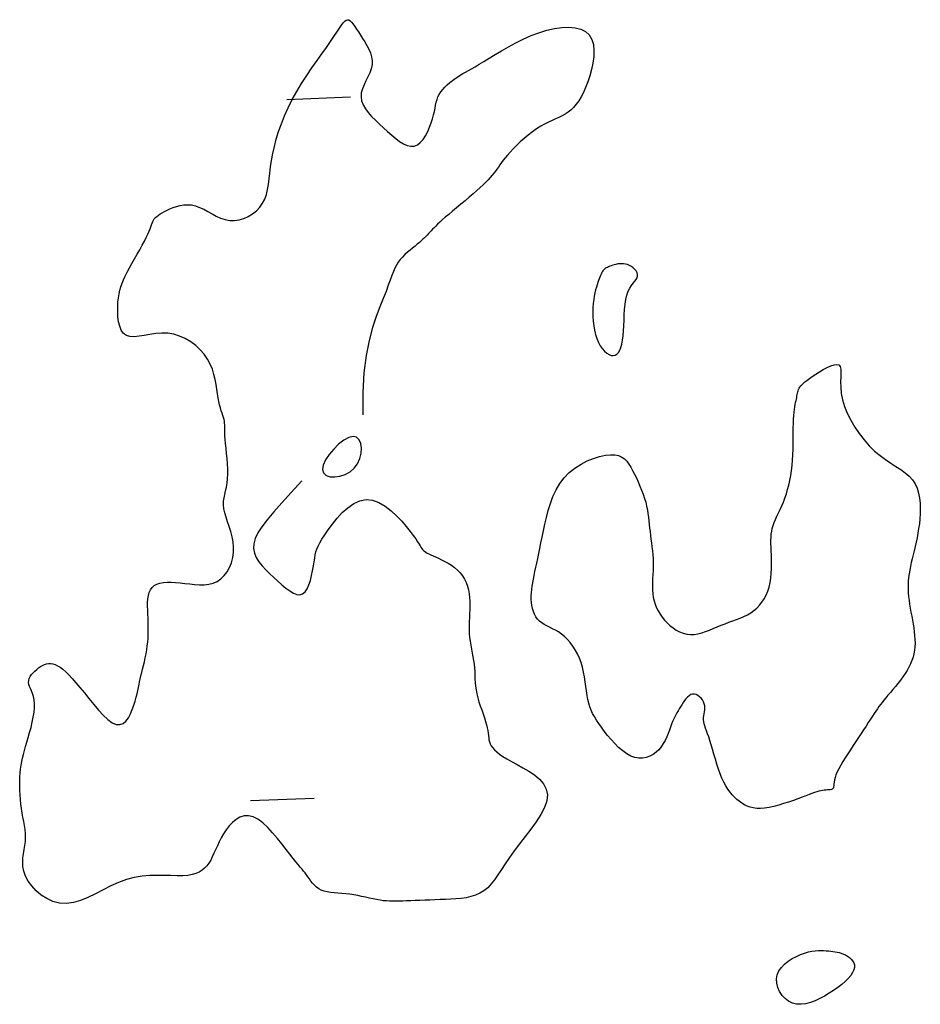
# Model space of a CAD drawing. Header units: millimetres. Extents: x 32690613 to 32693367, y 5343692 to 5344708.
# Tile 220 of 256: x 32692701 to 32692715, y 5343716 to 5343732. Entities that reach past the tile are written whole.
import ezdxf

# ---------------------------------------------------------------- set-up
doc = ezdxf.new("R2010")
doc.units = ezdxf.units.MM
doc.header["$LTSCALE"] = 20
doc.layers.add('02-DGM_HL_493.50', color=112, linetype='Continuous')

msp = doc.modelspace()

# ---------------------------------------------------------------- linework, layer by layer
at = {"layer": '02-DGM_HL_493.50', "elevation": 493.5, "flags": 128}
for points in [[(32692705.039, 5343724.664), (32692704.87, 5343724.481), (32692704.724, 5343724.32), (32692704.599, 5343724.179), (32692704.495, 5343724.054), (32692704.412, 5343723.944), (32692704.35, 5343723.846), (32692704.308, 5343723.757), (32692704.286, 5343723.676), (32692704.282, 5343723.599), (32692704.296, 5343723.527), (32692704.324, 5343723.458), (32692704.364, 5343723.392), (32692704.414, 5343723.329), (32692704.472, 5343723.267), (32692704.534, 5343723.206), (32692704.598, 5343723.146), (32692704.663, 5343723.086), (32692704.727, 5343723.029), (32692704.789, 5343722.978), (32692704.85, 5343722.933), (32692704.907, 5343722.9), (32692704.96, 5343722.879), (32692705.009, 5343722.873), (32692705.053, 5343722.886), (32692705.091, 5343722.918), (32692705.123, 5343722.967), (32692705.151, 5343723.028), (32692705.174, 5343723.099), (32692705.193, 5343723.175), (32692705.209, 5343723.252), (32692705.222, 5343723.326), (32692705.233, 5343723.393), (32692705.243, 5343723.451), (32692705.252, 5343723.502), (32692705.263, 5343723.548), (32692705.278, 5343723.593), (32692705.297, 5343723.639), (32692705.323, 5343723.69), (32692705.357, 5343723.748), (32692705.4, 5343723.817), (32692705.455, 5343723.897), (32692705.52, 5343723.986), (32692705.594, 5343724.077), (32692705.675, 5343724.165), (32692705.763, 5343724.243), (32692705.856, 5343724.308), (32692705.952, 5343724.352), (32692706.051, 5343724.37), (32692706.152, 5343724.36), (32692706.251, 5343724.323), (32692706.349, 5343724.266), (32692706.443, 5343724.195), (32692706.531, 5343724.114), (32692706.611, 5343724.029), (32692706.683, 5343723.945), (32692706.744, 5343723.869), (32692706.793, 5343723.804), (32692706.831, 5343723.751), (32692706.86, 5343723.707), (32692706.883, 5343723.671), (32692706.9, 5343723.643), (32692706.914, 5343723.62), (32692706.926, 5343723.601), (32692706.938, 5343723.585), (32692706.953, 5343723.57), (32692706.969, 5343723.557), (32692706.989, 5343723.544), (32692707.011, 5343723.53), (32692707.038, 5343723.517), (32692707.068, 5343723.502), (32692707.103, 5343723.486), (32692707.143, 5343723.468), (32692707.188, 5343723.447), (32692707.237, 5343723.424), (32692707.288, 5343723.399), (32692707.34, 5343723.37), (32692707.392, 5343723.337), (32692707.442, 5343723.302), (32692707.489, 5343723.262), (32692707.531, 5343723.219), (32692707.567, 5343723.172), (32692707.598, 5343723.121), (32692707.623, 5343723.066), (32692707.643, 5343723.01), (32692707.659, 5343722.951), (32692707.67, 5343722.89), (32692707.678, 5343722.828), (32692707.682, 5343722.766), (32692707.683, 5343722.704), (32692707.682, 5343722.641), (32692707.679, 5343722.578), (32692707.676, 5343722.516), (32692707.672, 5343722.453), (32692707.67, 5343722.39), (32692707.67, 5343722.328), (32692707.672, 5343722.265), (32692707.678, 5343722.203), (32692707.686, 5343722.141), (32692707.697, 5343722.079), (32692707.708, 5343722.018), (32692707.72, 5343721.957), (32692707.731, 5343721.897), (32692707.741, 5343721.838), (32692707.749, 5343721.78), (32692707.755, 5343721.723), (32692707.758, 5343721.666), (32692707.761, 5343721.609), (32692707.763, 5343721.553), (32692707.766, 5343721.495), (32692707.771, 5343721.437), (32692707.779, 5343721.378), (32692707.79, 5343721.317), (32692707.806, 5343721.254), (32692707.825, 5343721.19), (32692707.846, 5343721.125), (32692707.868, 5343721.062), (32692707.89, 5343720.999), (32692707.911, 5343720.939), (32692707.929, 5343720.882), (32692707.945, 5343720.828), (32692707.956, 5343720.78), (32692707.963, 5343720.736), (32692707.969, 5343720.695), (32692707.973, 5343720.658), (32692707.978, 5343720.623), (32692707.983, 5343720.59), (32692707.991, 5343720.558), (32692708.003, 5343720.527), (32692708.019, 5343720.496), (32692708.041, 5343720.465), (32692708.069, 5343720.434), (32692708.105, 5343720.401), (32692708.149, 5343720.366), (32692708.202, 5343720.329), (32692708.265, 5343720.29), (32692708.339, 5343720.248), (32692708.424, 5343720.203), (32692708.516, 5343720.153), (32692708.608, 5343720.098), (32692708.697, 5343720.038), (32692708.775, 5343719.972), (32692708.839, 5343719.898), (32692708.883, 5343719.817), (32692708.902, 5343719.728), (32692708.891, 5343719.63), (32692708.854, 5343719.525), (32692708.796, 5343719.415), (32692708.724, 5343719.301), (32692708.64, 5343719.185), (32692708.552, 5343719.069), (32692708.463, 5343718.956), (32692708.38, 5343718.846), (32692708.306, 5343718.742), (32692708.239, 5343718.643), (32692708.179, 5343718.552), (32692708.124, 5343718.468), (32692708.07, 5343718.391), (32692708.017, 5343718.324), (32692707.963, 5343718.265), (32692707.904, 5343718.216), (32692707.841, 5343718.177), (32692707.772, 5343718.146), (32692707.7, 5343718.124), (32692707.624, 5343718.108), (32692707.545, 5343718.096), (32692707.464, 5343718.089), (32692707.381, 5343718.084), (32692707.298, 5343718.081), (32692707.215, 5343718.078), (32692707.132, 5343718.074), (32692707.051, 5343718.071), (32692706.972, 5343718.068), (32692706.895, 5343718.065), (32692706.822, 5343718.062), (32692706.752, 5343718.06), (32692706.687, 5343718.057), (32692706.627, 5343718.055), (32692706.571, 5343718.053), (32692706.519, 5343718.052), (32692706.469, 5343718.052), (32692706.419, 5343718.053), (32692706.371, 5343718.056), (32692706.321, 5343718.061), (32692706.27, 5343718.069), (32692706.216, 5343718.078), (32692706.16, 5343718.089), (32692706.102, 5343718.102), (32692706.042, 5343718.115), (32692705.981, 5343718.128), (32692705.919, 5343718.141), (32692705.857, 5343718.152), (32692705.794, 5343718.161), (32692705.731, 5343718.168), (32692705.669, 5343718.173), (32692705.608, 5343718.178), (32692705.55, 5343718.183), (32692705.493, 5343718.189), (32692705.44, 5343718.198), (32692705.391, 5343718.21), (32692705.346, 5343718.227), (32692705.306, 5343718.249), (32692705.271, 5343718.275), (32692705.239, 5343718.304), (32692705.21, 5343718.336), (32692705.184, 5343718.37), (32692705.16, 5343718.403), (32692705.137, 5343718.437), (32692705.114, 5343718.468), (32692705.092, 5343718.498), (32692705.069, 5343718.526), (32692705.044, 5343718.556), (32692705.016, 5343718.589), (32692704.984, 5343718.628), (32692704.946, 5343718.673), (32692704.903, 5343718.727), (32692704.852, 5343718.791), (32692704.793, 5343718.868), (32692704.727, 5343718.953), (32692704.656, 5343719.041), (32692704.581, 5343719.128), (32692704.504, 5343719.211), (32692704.426, 5343719.283), (32692704.348, 5343719.341), (32692704.273, 5343719.38), (32692704.2, 5343719.398), (32692704.132, 5343719.394), (32692704.067, 5343719.374), (32692704.007, 5343719.339), (32692703.951, 5343719.292), (32692703.899, 5343719.237), (32692703.852, 5343719.176), (32692703.811, 5343719.112), (32692703.774, 5343719.048), (32692703.741, 5343718.985), (32692703.712, 5343718.923), (32692703.685, 5343718.863), (32692703.659, 5343718.806), (32692703.633, 5343718.751), (32692703.607, 5343718.7), (32692703.578, 5343718.653), (32692703.547, 5343718.61), (32692703.512, 5343718.572), (32692703.473, 5343718.539), (32692703.427, 5343718.511), (32692703.375, 5343718.489), (32692703.316, 5343718.471), (32692703.247, 5343718.459), (32692703.169, 5343718.453), (32692703.081, 5343718.453), (32692702.983, 5343718.455), (32692702.878, 5343718.458), (32692702.766, 5343718.459), (32692702.649, 5343718.456), (32692702.528, 5343718.446), (32692702.406, 5343718.426), (32692702.282, 5343718.394), (32692702.159, 5343718.348), (32692702.036, 5343718.292), (32692701.915, 5343718.231), (32692701.796, 5343718.169), (32692701.678, 5343718.112), (32692701.562, 5343718.064), (32692701.448, 5343718.03), (32692701.338, 5343718.015), (32692701.23, 5343718.022), (32692701.127, 5343718.049), (32692701.03, 5343718.093), (32692700.941, 5343718.15), (32692700.862, 5343718.218), (32692700.793, 5343718.293), (32692700.737, 5343718.37), (32692700.695, 5343718.448), (32692700.668, 5343718.524), (32692700.655, 5343718.596), (32692700.651, 5343718.666), (32692700.655, 5343718.734), (32692700.665, 5343718.799), (32692700.676, 5343718.864), (32692700.687, 5343718.928), (32692700.695, 5343718.99), (32692700.697, 5343719.053), (32692700.695, 5343719.116), (32692700.689, 5343719.179), (32692700.68, 5343719.243), (32692700.669, 5343719.307), (32692700.656, 5343719.373), (32692700.644, 5343719.44), (32692700.633, 5343719.509), (32692700.623, 5343719.58), (32692700.616, 5343719.652), (32692700.61, 5343719.725), (32692700.606, 5343719.798), (32692700.604, 5343719.869), (32692700.604, 5343719.939), (32692700.607, 5343720.007), (32692700.611, 5343720.071), (32692700.617, 5343720.132), (32692700.626, 5343720.191), (32692700.636, 5343720.248), (32692700.649, 5343720.305), (32692700.663, 5343720.363), (32692700.679, 5343720.423), (32692700.697, 5343720.487), (32692700.717, 5343720.555), (32692700.739, 5343720.629), (32692700.76, 5343720.707), (32692700.782, 5343720.787), (32692700.801, 5343720.868), (32692700.818, 5343720.948), (32692700.831, 5343721.026), (32692700.838, 5343721.098), (32692700.839, 5343721.164), (32692700.833, 5343721.223), (32692700.822, 5343721.275), (32692700.807, 5343721.32), (32692700.79, 5343721.361), (32692700.773, 5343721.397), (32692700.759, 5343721.431), (32692700.748, 5343721.463), (32692700.743, 5343721.494), (32692700.746, 5343721.526), (32692700.755, 5343721.557), (32692700.77, 5343721.588), (32692700.79, 5343721.618), (32692700.814, 5343721.647), (32692700.842, 5343721.674), (32692700.871, 5343721.7), (32692700.901, 5343721.723), (32692700.931, 5343721.743), (32692700.962, 5343721.761), (32692700.993, 5343721.775), (32692701.025, 5343721.785), (32692701.058, 5343721.79), (32692701.092, 5343721.791), (32692701.127, 5343721.786), (32692701.163, 5343721.775), (32692701.201, 5343721.757), (32692701.241, 5343721.733), (32692701.283, 5343721.701), (32692701.329, 5343721.661), (32692701.378, 5343721.613), (32692701.431, 5343721.557), (32692701.489, 5343721.49), (32692701.552, 5343721.415), (32692701.621, 5343721.33), (32692701.693, 5343721.239), (32692701.768, 5343721.147), (32692701.843, 5343721.059), (32692701.918, 5343720.979), (32692701.991, 5343720.911), (32692702.06, 5343720.861), (32692702.123, 5343720.833), (32692702.18, 5343720.83), (32692702.23, 5343720.85), (32692702.274, 5343720.887), (32692702.313, 5343720.939), (32692702.346, 5343721.001), (32692702.374, 5343721.068), (32692702.398, 5343721.136), (32692702.418, 5343721.202), (32692702.435, 5343721.262), (32692702.449, 5343721.317), (32692702.461, 5343721.367), (32692702.471, 5343721.414), (32692702.481, 5343721.46), (32692702.49, 5343721.505), (32692702.499, 5343721.551), (32692702.51, 5343721.599), (32692702.522, 5343721.65), (32692702.536, 5343721.704), (32692702.55, 5343721.761), (32692702.564, 5343721.82), (32692702.578, 5343721.881), (32692702.591, 5343721.942), (32692702.602, 5343722.005), (32692702.611, 5343722.068), (32692702.618, 5343722.13), (32692702.622, 5343722.193), (32692702.625, 5343722.256), (32692702.625, 5343722.318), (32692702.625, 5343722.381), (32692702.624, 5343722.443), (32692702.622, 5343722.506), (32692702.619, 5343722.568), (32692702.617, 5343722.631), (32692702.616, 5343722.692), (32692702.616, 5343722.751), (32692702.62, 5343722.808), (32692702.628, 5343722.861), (32692702.641, 5343722.909), (32692702.66, 5343722.952), (32692702.686, 5343722.988), (32692702.72, 5343723.017), (32692702.762, 5343723.039), (32692702.81, 5343723.054), (32692702.864, 5343723.064), (32692702.924, 5343723.069), (32692702.988, 5343723.07), (32692703.056, 5343723.067), (32692703.128, 5343723.061), (32692703.203, 5343723.052), (32692703.279, 5343723.043), (32692703.355, 5343723.035), (32692703.432, 5343723.031), (32692703.506, 5343723.032), (32692703.579, 5343723.039), (32692703.647, 5343723.056), (32692703.711, 5343723.084), (32692703.769, 5343723.123), (32692703.821, 5343723.174), (32692703.866, 5343723.235), (32692703.904, 5343723.303), (32692703.934, 5343723.378), (32692703.954, 5343723.457), (32692703.966, 5343723.539), (32692703.968, 5343723.622), (32692703.96, 5343723.705), (32692703.944, 5343723.787), (32692703.922, 5343723.867), (32692703.897, 5343723.946), (32692703.872, 5343724.021), (32692703.848, 5343724.094), (32692703.828, 5343724.163), (32692703.815, 5343724.227), (32692703.809, 5343724.287), (32692703.811, 5343724.344), (32692703.818, 5343724.399), (32692703.829, 5343724.453), (32692703.842, 5343724.509), (32692703.855, 5343724.567), (32692703.866, 5343724.629), (32692703.874, 5343724.697), (32692703.877, 5343724.771), (32692703.876, 5343724.85), (32692703.872, 5343724.933), (32692703.865, 5343725.016), (32692703.857, 5343725.098), (32692703.849, 5343725.177), (32692703.841, 5343725.251), (32692703.835, 5343725.318), (32692703.831, 5343725.376), (32692703.829, 5343725.426), (32692703.828, 5343725.469), (32692703.828, 5343725.507), (32692703.827, 5343725.541), (32692703.825, 5343725.572), (32692703.822, 5343725.602), (32692703.817, 5343725.632), (32692703.809, 5343725.663), (32692703.799, 5343725.695), (32692703.787, 5343725.731), (32692703.774, 5343725.769), (32692703.761, 5343725.812), (32692703.748, 5343725.86), (32692703.735, 5343725.912), (32692703.723, 5343725.971), (32692703.713, 5343726.036), (32692703.704, 5343726.107), (32692703.692, 5343726.183), (32692703.678, 5343726.261), (32692703.659, 5343726.341), (32692703.634, 5343726.422), (32692703.601, 5343726.503), (32692703.558, 5343726.582), (32692703.505, 5343726.657), (32692703.443, 5343726.729), (32692703.371, 5343726.795), (32692703.293, 5343726.853), (32692703.208, 5343726.903), (32692703.119, 5343726.943), (32692703.027, 5343726.972), (32692702.933, 5343726.988), (32692702.837, 5343726.99), (32692702.743, 5343726.982), (32692702.651, 5343726.968), (32692702.563, 5343726.952), (32692702.48, 5343726.939), (32692702.405, 5343726.931), (32692702.338, 5343726.934), (32692702.281, 5343726.951), (32692702.236, 5343726.986), (32692702.201, 5343727.035), (32692702.176, 5343727.097), (32692702.159, 5343727.168), (32692702.149, 5343727.245), (32692702.145, 5343727.324), (32692702.145, 5343727.402), (32692702.149, 5343727.476), (32692702.156, 5343727.544), (32692702.166, 5343727.606), (32692702.178, 5343727.664), (32692702.194, 5343727.72), (32692702.213, 5343727.774), (32692702.236, 5343727.83), (32692702.263, 5343727.887), (32692702.294, 5343727.949), (32692702.33, 5343728.015), (32692702.369, 5343728.085), (32692702.41, 5343728.157), (32692702.451, 5343728.23), (32692702.492, 5343728.302), (32692702.53, 5343728.371), (32692702.565, 5343728.435), (32692702.595, 5343728.494), (32692702.619, 5343728.546), (32692702.638, 5343728.591), (32692702.653, 5343728.63), (32692702.665, 5343728.664), (32692702.675, 5343728.693), (32692702.685, 5343728.72), (32692702.695, 5343728.743), (32692702.707, 5343728.765), (32692702.721, 5343728.786), (32692702.739, 5343728.806), (32692702.76, 5343728.826), (32692702.784, 5343728.846), (32692702.812, 5343728.865), (32692702.844, 5343728.884), (32692702.881, 5343728.904), (32692702.921, 5343728.924), (32692702.967, 5343728.944), (32692703.016, 5343728.964), (32692703.069, 5343728.982), (32692703.125, 5343728.996), (32692703.183, 5343729.006), (32692703.244, 5343729.009), (32692703.306, 5343729.005), (32692703.369, 5343728.991), (32692703.432, 5343728.968), (32692703.497, 5343728.938), (32692703.562, 5343728.903), (32692703.628, 5343728.866), (32692703.695, 5343728.831), (32692703.763, 5343728.8), (32692703.834, 5343728.776), (32692703.906, 5343728.762), (32692703.98, 5343728.761), (32692704.055, 5343728.772), (32692704.128, 5343728.794), (32692704.199, 5343728.826), (32692704.266, 5343728.867), (32692704.326, 5343728.915), (32692704.379, 5343728.971), (32692704.424, 5343729.033), (32692704.458, 5343729.099), (32692704.484, 5343729.17), (32692704.502, 5343729.247), (32692704.516, 5343729.328), (32692704.528, 5343729.415), (32692704.538, 5343729.506), (32692704.55, 5343729.603), (32692704.564, 5343729.705), (32692704.584, 5343729.813), (32692704.608, 5343729.925), (32692704.639, 5343730.041), (32692704.675, 5343730.161), (32692704.718, 5343730.284), (32692704.767, 5343730.409), (32692704.824, 5343730.536), (32692704.888, 5343730.663), (32692704.96, 5343730.791), (32692705.037, 5343730.917), (32692705.117, 5343731.041), (32692705.199, 5343731.162), (32692705.279, 5343731.277), (32692705.356, 5343731.385), (32692705.428, 5343731.485), (32692705.492, 5343731.576), (32692705.546, 5343731.657), (32692705.592, 5343731.726), (32692705.63, 5343731.785), (32692705.663, 5343731.833), (32692705.69, 5343731.871), (32692705.714, 5343731.898), (32692705.736, 5343731.914), (32692705.756, 5343731.92), (32692705.778, 5343731.916), (32692705.799, 5343731.902), (32692705.822, 5343731.88), (32692705.846, 5343731.851), (32692705.872, 5343731.815), (32692705.899, 5343731.773), (32692705.929, 5343731.727), (32692705.961, 5343731.678), (32692705.995, 5343731.626), (32692706.03, 5343731.572), (32692706.064, 5343731.515), (32692706.094, 5343731.457), (32692706.12, 5343731.398), (32692706.138, 5343731.337), (32692706.147, 5343731.275), (32692706.145, 5343731.213), (32692706.132, 5343731.149), (32692706.108, 5343731.086), (32692706.079, 5343731.022), (32692706.048, 5343730.959), (32692706.018, 5343730.895), (32692705.992, 5343730.831), (32692705.975, 5343730.768), (32692705.971, 5343730.705), (32692705.981, 5343730.643), (32692706.004, 5343730.582), (32692706.04, 5343730.52), (32692706.085, 5343730.46), (32692706.137, 5343730.399), (32692706.196, 5343730.339), (32692706.259, 5343730.279), (32692706.323, 5343730.219), (32692706.388, 5343730.159), (32692706.453, 5343730.102), (32692706.516, 5343730.049), (32692706.578, 5343730.003), (32692706.639, 5343729.966), (32692706.698, 5343729.94), (32692706.754, 5343729.928), (32692706.807, 5343729.932), (32692706.857, 5343729.953), (32692706.903, 5343729.989), (32692706.946, 5343730.037), (32692706.985, 5343730.095), (32692707.019, 5343730.159), (32692707.05, 5343730.227), (32692707.075, 5343730.295), (32692707.096, 5343730.36), (32692707.112, 5343730.421), (32692707.125, 5343730.477), (32692707.135, 5343730.528), (32692707.144, 5343730.576), (32692707.154, 5343730.622), (32692707.166, 5343730.664), (32692707.181, 5343730.706), (32692707.2, 5343730.745), (32692707.225, 5343730.785), (32692707.256, 5343730.823), (32692707.29, 5343730.861), (32692707.327, 5343730.897), (32692707.367, 5343730.931), (32692707.408, 5343730.964), (32692707.45, 5343730.994), (32692707.491, 5343731.022), (32692707.531, 5343731.048), (32692707.572, 5343731.072), (32692707.614, 5343731.096), (32692707.659, 5343731.121), (32692707.709, 5343731.149), (32692707.765, 5343731.181), (32692707.829, 5343731.218), (32692707.903, 5343731.262), (32692707.987, 5343731.314), (32692708.08, 5343731.371), (32692708.181, 5343731.432), (32692708.29, 5343731.494), (32692708.404, 5343731.556), (32692708.522, 5343731.615), (32692708.644, 5343731.669), (32692708.767, 5343731.715), (32692708.89, 5343731.753), (32692709.011, 5343731.78), (32692709.128, 5343731.796), (32692709.238, 5343731.8), (32692709.338, 5343731.792), (32692709.427, 5343731.769), (32692709.502, 5343731.732), (32692709.56, 5343731.68), (32692709.601, 5343731.611), (32692709.624, 5343731.53), (32692709.633, 5343731.438), (32692709.63, 5343731.34), (32692709.616, 5343731.238), (32692709.594, 5343731.135), (32692709.567, 5343731.035), (32692709.536, 5343730.94), (32692709.503, 5343730.854), (32692709.468, 5343730.776), (32692709.432, 5343730.706), (32692709.395, 5343730.644), (32692709.355, 5343730.589), (32692709.314, 5343730.541), (32692709.271, 5343730.499), (32692709.227, 5343730.463), (32692709.18, 5343730.433), (32692709.132, 5343730.406), (32692709.081, 5343730.382), (32692709.028, 5343730.359), (32692708.974, 5343730.335), (32692708.917, 5343730.309), (32692708.857, 5343730.279), (32692708.796, 5343730.244), (32692708.732, 5343730.203), (32692708.667, 5343730.156), (32692708.601, 5343730.105), (32692708.537, 5343730.051), (32692708.475, 5343729.997), (32692708.417, 5343729.942), (32692708.363, 5343729.888), (32692708.315, 5343729.838), (32692708.273, 5343729.791), (32692708.237, 5343729.748), (32692708.206, 5343729.708), (32692708.178, 5343729.671), (32692708.154, 5343729.636), (32692708.13, 5343729.602), (32692708.108, 5343729.569), (32692708.085, 5343729.537), (32692708.06, 5343729.505), (32692708.033, 5343729.472), (32692708.004, 5343729.438), (32692707.971, 5343729.402), (32692707.934, 5343729.365), (32692707.892, 5343729.324), (32692707.846, 5343729.281), (32692707.793, 5343729.234), (32692707.735, 5343729.183), (32692707.672, 5343729.129), (32692707.606, 5343729.073), (32692707.54, 5343729.017), (32692707.473, 5343728.962), (32692707.409, 5343728.908), (32692707.35, 5343728.857), (32692707.296, 5343728.811), (32692707.249, 5343728.77), (32692707.209, 5343728.734), (32692707.174, 5343728.702), (32692707.145, 5343728.673), (32692707.119, 5343728.647), (32692707.096, 5343728.624), (32692707.075, 5343728.601), (32692707.055, 5343728.579), (32692707.034, 5343728.558), (32692707.014, 5343728.536), (32692706.993, 5343728.514), (32692706.97, 5343728.491), (32692706.945, 5343728.467), (32692706.918, 5343728.442), (32692706.889, 5343728.416), (32692706.856, 5343728.388), (32692706.82, 5343728.359), (32692706.782, 5343728.328), (32692706.742, 5343728.295), (32692706.701, 5343728.261), (32692706.662, 5343728.224), (32692706.623, 5343728.186), (32692706.588, 5343728.146), (32692706.556, 5343728.104), (32692706.529, 5343728.06), (32692706.504, 5343728.012), (32692706.481, 5343727.958), (32692706.457, 5343727.897), (32692706.431, 5343727.825), (32692706.4, 5343727.742), (32692706.364, 5343727.646), (32692706.32, 5343727.533), (32692706.267, 5343727.403), (32692706.21, 5343727.252), (32692706.151, 5343727.076), (32692706.097, 5343726.872), (32692706.05, 5343726.636), (32692706.015, 5343726.365), (32692705.997, 5343726.055), (32692705.999, 5343725.703)], [(32692705.804, 5343730.699), (32692704.805, 5343730.66)], [(32692705.234, 5343719.668), (32692704.235, 5343719.629)]]:
    msp.add_lwpolyline(points, dxfattribs=at)
for points in [[(32692709.938, 5343726.635), (32692709.968, 5343726.641), (32692709.995, 5343726.658), (32692710.018, 5343726.684), (32692710.039, 5343726.719), (32692710.057, 5343726.763), (32692710.072, 5343726.816), (32692710.084, 5343726.877), (32692710.093, 5343726.947), (32692710.099, 5343727.024), (32692710.104, 5343727.106), (32692710.107, 5343727.191), (32692710.111, 5343727.278), (32692710.116, 5343727.363), (32692710.124, 5343727.444), (32692710.135, 5343727.52), (32692710.151, 5343727.588), (32692710.172, 5343727.647), (32692710.197, 5343727.696), (32692710.223, 5343727.739), (32692710.25, 5343727.775), (32692710.275, 5343727.806), (32692710.296, 5343727.835), (32692710.312, 5343727.861), (32692710.32, 5343727.887), (32692710.32, 5343727.914), (32692710.312, 5343727.94), (32692710.297, 5343727.967), (32692710.276, 5343727.992), (32692710.251, 5343728.015), (32692710.222, 5343728.036), (32692710.192, 5343728.053), (32692710.16, 5343728.067), (32692710.129, 5343728.076), (32692710.097, 5343728.081), (32692710.067, 5343728.082), (32692710.037, 5343728.081), (32692710.008, 5343728.077), (32692709.98, 5343728.071), (32692709.953, 5343728.064), (32692709.928, 5343728.057), (32692709.905, 5343728.049), (32692709.883, 5343728.041), (32692709.863, 5343728.033), (32692709.844, 5343728.024), (32692709.827, 5343728.015), (32692709.812, 5343728.004), (32692709.797, 5343727.993), (32692709.785, 5343727.981), (32692709.773, 5343727.967), (32692709.763, 5343727.952), (32692709.754, 5343727.935), (32692709.745, 5343727.916), (32692709.736, 5343727.895), (32692709.727, 5343727.872), (32692709.717, 5343727.846), (32692709.707, 5343727.817), (32692709.696, 5343727.786), (32692709.684, 5343727.751), (32692709.672, 5343727.712), (32692709.66, 5343727.67), (32692709.649, 5343727.623), (32692709.638, 5343727.572), (32692709.63, 5343727.517), (32692709.623, 5343727.457), (32692709.618, 5343727.391), (32692709.616, 5343727.323), (32692709.617, 5343727.251), (32692709.621, 5343727.179), (32692709.629, 5343727.106), (32692709.641, 5343727.035), (32692709.657, 5343726.967), (32692709.678, 5343726.903), (32692709.703, 5343726.844), (32692709.733, 5343726.791), (32692709.765, 5343726.745), (32692709.8, 5343726.706), (32692709.835, 5343726.675), (32692709.871, 5343726.652), (32692709.906, 5343726.639)], [(32692709.125, 5343722.255), (32692709.078, 5343722.288), (32692709.03, 5343722.316), (32692708.983, 5343722.34), (32692708.937, 5343722.363), (32692708.893, 5343722.384), (32692708.851, 5343722.407), (32692708.813, 5343722.431), (32692708.778, 5343722.459), (32692708.748, 5343722.491), (32692708.722, 5343722.528), (32692708.7, 5343722.568), (32692708.683, 5343722.611), (32692708.669, 5343722.657), (32692708.658, 5343722.705), (32692708.651, 5343722.754), (32692708.648, 5343722.804), (32692708.647, 5343722.854), (32692708.65, 5343722.905), (32692708.655, 5343722.956), (32692708.662, 5343723.009), (32692708.671, 5343723.063), (32692708.681, 5343723.119), (32692708.693, 5343723.178), (32692708.706, 5343723.24), (32692708.719, 5343723.305), (32692708.734, 5343723.373), (32692708.749, 5343723.445), (32692708.765, 5343723.521), (32692708.782, 5343723.603), (32692708.8, 5343723.689), (32692708.819, 5343723.781), (32692708.839, 5343723.879), (32692708.861, 5343723.983), (32692708.886, 5343724.091), (32692708.915, 5343724.201), (32692708.949, 5343724.311), (32692708.989, 5343724.42), (32692709.038, 5343724.525), (32692709.096, 5343724.623), (32692709.165, 5343724.714), (32692709.246, 5343724.796), (32692709.335, 5343724.867), (32692709.431, 5343724.928), (32692709.529, 5343724.979), (32692709.628, 5343725.019), (32692709.723, 5343725.049), (32692709.813, 5343725.068), (32692709.893, 5343725.076), (32692709.963, 5343725.074), (32692710.021, 5343725.062), (32692710.071, 5343725.04), (32692710.113, 5343725.011), (32692710.15, 5343724.974), (32692710.183, 5343724.93), (32692710.213, 5343724.881), (32692710.242, 5343724.828), (32692710.271, 5343724.771), (32692710.3, 5343724.711), (32692710.329, 5343724.648), (32692710.356, 5343724.584), (32692710.383, 5343724.519), (32692710.407, 5343724.455), (32692710.428, 5343724.39), (32692710.447, 5343724.328), (32692710.462, 5343724.267), (32692710.474, 5343724.208), (32692710.483, 5343724.15), (32692710.491, 5343724.093), (32692710.497, 5343724.036), (32692710.503, 5343723.98), (32692710.509, 5343723.923), (32692710.515, 5343723.866), (32692710.522, 5343723.807), (32692710.53, 5343723.748), (32692710.538, 5343723.688), (32692710.546, 5343723.627), (32692710.553, 5343723.566), (32692710.559, 5343723.504), (32692710.563, 5343723.442), (32692710.565, 5343723.379), (32692710.564, 5343723.317), (32692710.562, 5343723.254), (32692710.559, 5343723.192), (32692710.555, 5343723.13), (32692710.553, 5343723.069), (32692710.552, 5343723.008), (32692710.553, 5343722.949), (32692710.558, 5343722.89), (32692710.567, 5343722.833), (32692710.58, 5343722.777), (32692710.597, 5343722.723), (32692710.618, 5343722.67), (32692710.643, 5343722.619), (32692710.673, 5343722.569), (32692710.706, 5343722.521), (32692710.743, 5343722.475), (32692710.785, 5343722.43), (32692710.829, 5343722.389), (32692710.877, 5343722.351), (32692710.928, 5343722.317), (32692710.981, 5343722.289), (32692711.036, 5343722.268), (32692711.092, 5343722.253), (32692711.15, 5343722.246), (32692711.209, 5343722.248), (32692711.268, 5343722.258), (32692711.328, 5343722.274), (32692711.388, 5343722.294), (32692711.449, 5343722.318), (32692711.51, 5343722.344), (32692711.571, 5343722.37), (32692711.633, 5343722.395), (32692711.694, 5343722.418), (32692711.756, 5343722.44), (32692711.816, 5343722.461), (32692711.876, 5343722.483), (32692711.934, 5343722.505), (32692711.991, 5343722.53), (32692712.046, 5343722.557), (32692712.098, 5343722.588), (32692712.147, 5343722.624), (32692712.193, 5343722.664), (32692712.236, 5343722.708), (32692712.275, 5343722.757), (32692712.31, 5343722.81), (32692712.341, 5343722.868), (32692712.367, 5343722.929), (32692712.388, 5343722.994), (32692712.403, 5343723.064), (32692712.414, 5343723.136), (32692712.421, 5343723.209), (32692712.425, 5343723.284), (32692712.426, 5343723.357), (32692712.426, 5343723.429), (32692712.424, 5343723.498), (32692712.421, 5343723.563), (32692712.419, 5343723.623), (32692712.417, 5343723.678), (32692712.417, 5343723.73), (32692712.418, 5343723.78), (32692712.422, 5343723.827), (32692712.428, 5343723.873), (32692712.437, 5343723.918), (32692712.45, 5343723.964), (32692712.467, 5343724.011), (32692712.487, 5343724.06), (32692712.51, 5343724.11), (32692712.534, 5343724.162), (32692712.56, 5343724.216), (32692712.586, 5343724.273), (32692712.612, 5343724.332), (32692712.636, 5343724.394), (32692712.659, 5343724.459), (32692712.679, 5343724.527), (32692712.698, 5343724.598), (32692712.714, 5343724.671), (32692712.728, 5343724.748), (32692712.74, 5343724.826), (32692712.75, 5343724.907), (32692712.757, 5343724.991), (32692712.762, 5343725.077), (32692712.765, 5343725.163), (32692712.767, 5343725.25), (32692712.768, 5343725.334), (32692712.768, 5343725.416), (32692712.768, 5343725.495), (32692712.769, 5343725.567), (32692712.771, 5343725.634), (32692712.775, 5343725.693), (32692712.779, 5343725.745), (32692712.785, 5343725.79), (32692712.792, 5343725.831), (32692712.798, 5343725.866), (32692712.805, 5343725.898), (32692712.811, 5343725.927), (32692712.816, 5343725.953), (32692712.821, 5343725.978), (32692712.825, 5343726.001), (32692712.829, 5343726.023), (32692712.832, 5343726.044), (32692712.837, 5343726.064), (32692712.842, 5343726.084), (32692712.849, 5343726.103), (32692712.858, 5343726.121), (32692712.869, 5343726.139), (32692712.883, 5343726.158), (32692712.9, 5343726.177), (32692712.922, 5343726.198), (32692712.949, 5343726.221), (32692712.981, 5343726.246), (32692713.02, 5343726.274), (32692713.067, 5343726.306), (32692713.12, 5343726.342), (32692713.179, 5343726.379), (32692713.24, 5343726.415), (32692713.3, 5343726.448), (32692713.358, 5343726.474), (32692713.41, 5343726.491), (32692713.453, 5343726.496), (32692713.486, 5343726.488), (32692713.505, 5343726.463), (32692713.514, 5343726.422), (32692713.515, 5343726.368), (32692713.514, 5343726.301), (32692713.512, 5343726.224), (32692713.513, 5343726.137), (32692713.522, 5343726.042), (32692713.54, 5343725.942), (32692713.572, 5343725.836), (32692713.615, 5343725.728), (32692713.67, 5343725.62), (32692713.733, 5343725.512), (32692713.804, 5343725.408), (32692713.881, 5343725.309), (32692713.962, 5343725.218), (32692714.047, 5343725.135), (32692714.132, 5343725.064), (32692714.218, 5343725.001), (32692714.302, 5343724.944), (32692714.382, 5343724.892), (32692714.458, 5343724.843), (32692714.527, 5343724.792), (32692714.589, 5343724.74), (32692714.641, 5343724.682), (32692714.683, 5343724.618), (32692714.715, 5343724.548), (32692714.738, 5343724.473), (32692714.753, 5343724.395), (32692714.762, 5343724.314), (32692714.765, 5343724.232), (32692714.763, 5343724.151), (32692714.758, 5343724.07), (32692714.75, 5343723.991), (32692714.739, 5343723.915), (32692714.727, 5343723.841), (32692714.714, 5343723.769), (32692714.699, 5343723.7), (32692714.684, 5343723.632), (32692714.668, 5343723.566), (32692714.653, 5343723.502), (32692714.638, 5343723.439), (32692714.623, 5343723.379), (32692714.61, 5343723.319), (32692714.598, 5343723.26), (32692714.588, 5343723.201), (32692714.58, 5343723.143), (32692714.575, 5343723.085), (32692714.572, 5343723.026), (32692714.572, 5343722.967), (32692714.575, 5343722.906), (32692714.581, 5343722.846), (32692714.588, 5343722.785), (32692714.597, 5343722.723), (32692714.607, 5343722.661), (32692714.618, 5343722.599), (32692714.63, 5343722.537), (32692714.641, 5343722.475), (32692714.652, 5343722.413), (32692714.661, 5343722.352), (32692714.67, 5343722.291), (32692714.676, 5343722.23), (32692714.68, 5343722.171), (32692714.682, 5343722.113), (32692714.679, 5343722.055), (32692714.673, 5343722), (32692714.664, 5343721.945), (32692714.65, 5343721.892), (32692714.633, 5343721.839), (32692714.612, 5343721.787), (32692714.587, 5343721.735), (32692714.559, 5343721.684), (32692714.527, 5343721.633), (32692714.491, 5343721.581), (32692714.453, 5343721.53), (32692714.414, 5343721.48), (32692714.373, 5343721.431), (32692714.333, 5343721.383), (32692714.294, 5343721.337), (32692714.256, 5343721.294), (32692714.222, 5343721.254), (32692714.192, 5343721.216), (32692714.164, 5343721.181), (32692714.138, 5343721.147), (32692714.114, 5343721.114), (32692714.09, 5343721.08), (32692714.066, 5343721.043), (32692714.04, 5343721.005), (32692714.012, 5343720.962), (32692713.981, 5343720.915), (32692713.947, 5343720.863), (32692713.911, 5343720.808), (32692713.873, 5343720.75), (32692713.833, 5343720.69), (32692713.792, 5343720.627), (32692713.75, 5343720.564), (32692713.708, 5343720.5), (32692713.666, 5343720.436), (32692713.625, 5343720.372), (32692713.585, 5343720.31), (32692713.548, 5343720.249), (32692713.514, 5343720.192), (32692713.484, 5343720.137), (32692713.458, 5343720.086), (32692713.438, 5343720.039), (32692713.424, 5343719.997), (32692713.415, 5343719.96), (32692713.409, 5343719.927), (32692713.406, 5343719.899), (32692713.404, 5343719.874), (32692713.402, 5343719.854), (32692713.398, 5343719.838), (32692713.392, 5343719.826), (32692713.381, 5343719.817), (32692713.367, 5343719.81), (32692713.349, 5343719.806), (32692713.329, 5343719.803), (32692713.306, 5343719.802), (32692713.281, 5343719.8), (32692713.255, 5343719.798), (32692713.227, 5343719.794), (32692713.199, 5343719.789), (32692713.169, 5343719.782), (32692713.136, 5343719.773), (32692713.1, 5343719.761), (32692713.06, 5343719.747), (32692713.015, 5343719.731), (32692712.964, 5343719.712), (32692712.906, 5343719.69), (32692712.841, 5343719.665), (32692712.77, 5343719.639), (32692712.694, 5343719.613), (32692712.616, 5343719.587), (32692712.538, 5343719.563), (32692712.46, 5343719.542), (32692712.386, 5343719.525), (32692712.315, 5343719.514), (32692712.251, 5343719.509), (32692712.192, 5343719.511), (32692712.138, 5343719.519), (32692712.088, 5343719.531), (32692712.042, 5343719.549), (32692711.999, 5343719.57), (32692711.958, 5343719.595), (32692711.919, 5343719.624), (32692711.881, 5343719.655), (32692711.844, 5343719.689), (32692711.808, 5343719.727), (32692711.773, 5343719.769), (32692711.739, 5343719.816), (32692711.707, 5343719.867), (32692711.676, 5343719.925), (32692711.646, 5343719.988), (32692711.618, 5343720.058), (32692711.592, 5343720.132), (32692711.567, 5343720.21), (32692711.543, 5343720.288), (32692711.52, 5343720.366), (32692711.499, 5343720.442), (32692711.478, 5343720.513), (32692711.458, 5343720.579), (32692711.439, 5343720.637), (32692711.42, 5343720.688), (32692711.404, 5343720.733), (32692711.389, 5343720.774), (32692711.377, 5343720.811), (32692711.367, 5343720.845), (32692711.36, 5343720.877), (32692711.357, 5343720.908), (32692711.358, 5343720.94), (32692711.361, 5343720.971), (32692711.366, 5343721.002), (32692711.371, 5343721.034), (32692711.375, 5343721.065), (32692711.376, 5343721.097), (32692711.375, 5343721.128), (32692711.368, 5343721.159), (32692711.357, 5343721.189), (32692711.34, 5343721.219), (32692711.319, 5343721.246), (32692711.295, 5343721.27), (32692711.268, 5343721.289), (32692711.24, 5343721.303), (32692711.212, 5343721.31), (32692711.183, 5343721.31), (32692711.156, 5343721.302), (32692711.129, 5343721.286), (32692711.104, 5343721.265), (32692711.08, 5343721.238), (32692711.057, 5343721.208), (32692711.035, 5343721.176), (32692711.014, 5343721.143), (32692710.994, 5343721.111), (32692710.974, 5343721.079), (32692710.956, 5343721.049), (32692710.938, 5343721.018), (32692710.921, 5343720.987), (32692710.904, 5343720.954), (32692710.888, 5343720.919), (32692710.871, 5343720.881), (32692710.854, 5343720.839), (32692710.837, 5343720.792), (32692710.819, 5343720.742), (32692710.799, 5343720.689), (32692710.777, 5343720.636), (32692710.752, 5343720.583), (32692710.723, 5343720.531), (32692710.69, 5343720.481), (32692710.653, 5343720.436), (32692710.61, 5343720.395), (32692710.563, 5343720.361), (32692710.511, 5343720.333), (32692710.456, 5343720.314), (32692710.398, 5343720.303), (32692710.338, 5343720.302), (32692710.275, 5343720.313), (32692710.212, 5343720.335), (32692710.148, 5343720.37), (32692710.085, 5343720.416), (32692710.022, 5343720.47), (32692709.961, 5343720.531), (32692709.903, 5343720.595), (32692709.848, 5343720.661), (32692709.796, 5343720.727), (32692709.75, 5343720.79), (32692709.708, 5343720.848), (32692709.672, 5343720.903), (32692709.64, 5343720.956), (32692709.613, 5343721.007), (32692709.589, 5343721.058), (32692709.569, 5343721.111), (32692709.552, 5343721.167), (32692709.538, 5343721.226), (32692709.526, 5343721.291), (32692709.516, 5343721.36), (32692709.506, 5343721.432), (32692709.496, 5343721.506), (32692709.484, 5343721.582), (32692709.47, 5343721.658), (32692709.453, 5343721.733), (32692709.432, 5343721.806), (32692709.406, 5343721.877), (32692709.375, 5343721.944), (32692709.34, 5343722.008), (32692709.302, 5343722.067), (32692709.261, 5343722.122), (32692709.217, 5343722.172), (32692709.172, 5343722.217)], [(32692705.865, 5343724.863), (32692705.917, 5343724.935), (32692705.953, 5343725.015), (32692705.973, 5343725.099), (32692705.978, 5343725.181), (32692705.967, 5343725.254), (32692705.942, 5343725.312), (32692705.901, 5343725.351), (32692705.846, 5343725.363), (32692705.777, 5343725.346), (32692705.7, 5343725.303), (32692705.619, 5343725.24), (32692705.541, 5343725.164), (32692705.471, 5343725.08), (32692705.415, 5343724.994), (32692705.378, 5343724.914), (32692705.366, 5343724.844), (32692705.383, 5343724.79), (32692705.424, 5343724.752), (32692705.485, 5343724.731), (32692705.558, 5343724.726), (32692705.639, 5343724.737), (32692705.721, 5343724.764), (32692705.798, 5343724.806)], [(32692713.721, 5343716.972), (32692713.701, 5343716.93), (32692713.671, 5343716.885), (32692713.632, 5343716.839), (32692713.584, 5343716.792), (32692713.529, 5343716.744), (32692713.468, 5343716.696), (32692713.402, 5343716.65), (32692713.332, 5343716.604), (32692713.26, 5343716.561), (32692713.186, 5343716.521), (32692713.111, 5343716.487), (32692713.036, 5343716.459), (32692712.962, 5343716.44), (32692712.89, 5343716.431), (32692712.82, 5343716.433), (32692712.755, 5343716.448), (32692712.694, 5343716.478), (32692712.639, 5343716.52), (32692712.592, 5343716.571), (32692712.553, 5343716.631), (32692712.525, 5343716.695), (32692712.508, 5343716.762), (32692712.504, 5343716.83), (32692712.515, 5343716.895), (32692712.541, 5343716.956), (32692712.58, 5343717.012), (32692712.63, 5343717.063), (32692712.687, 5343717.109), (32692712.75, 5343717.15), (32692712.816, 5343717.185), (32692712.882, 5343717.214), (32692712.946, 5343717.237), (32692713.006, 5343717.255), (32692713.06, 5343717.267), (32692713.111, 5343717.274), (32692713.158, 5343717.278), (32692713.202, 5343717.278), (32692713.244, 5343717.277), (32692713.283, 5343717.273), (32692713.32, 5343717.27), (32692713.356, 5343717.266), (32692713.391, 5343717.262), (32692713.425, 5343717.257), (32692713.458, 5343717.251), (32692713.491, 5343717.243), (32692713.523, 5343717.234), (32692713.555, 5343717.222), (32692713.587, 5343717.207), (32692713.619, 5343717.188), (32692713.649, 5343717.167), (32692713.677, 5343717.142), (32692713.7, 5343717.114), (32692713.718, 5343717.083), (32692713.728, 5343717.049), (32692713.73, 5343717.012)]]:
    msp.add_lwpolyline(points, close=True, dxfattribs=at)

doc.saveas('drawing.dxf')
